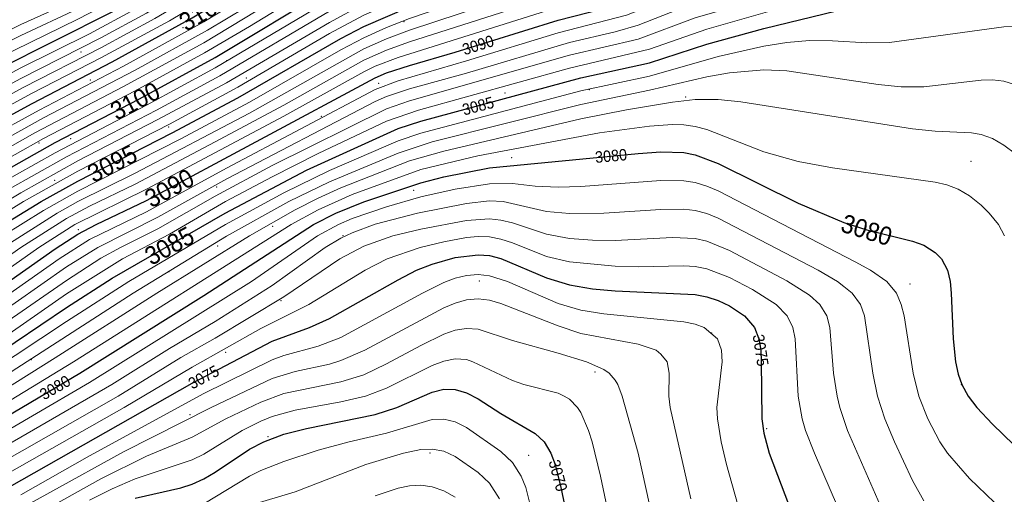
# Model space of a CAD drawing. Header units: metres. Extents: x 295850 to 310263, y 8095845 to 8104014.
# Tile 22 of 77: x 296282 to 296412, y 8096110 to 8096172. Entities that reach past the tile are written whole.
import ezdxf
from ezdxf.enums import TextEntityAlignment as Align

# ---------------------------------------------------------------- set-up
doc = ezdxf.new("R2010")
doc.units = ezdxf.units.M
for name, color, linetype, lineweight in [('C-TOPO-MAJR', 33, 'Continuous', 25), ('C-TOPO-MINR', 253, 'Continuous', 13), ('C-TOPO-PNTS', 8, 'Continuous', 9), ('C-TOPO-TEXT', 33, 'Continuous', 13), ('C-TOPO-TEXT-500', 33, 'Continuous', 13)]:
    doc.layers.add(name, color=color, linetype=linetype, lineweight=lineweight)
doc.styles.add('ARIAL', font='arial.ttf')

# ---------------------------------------------------------------- blocks, each defined once
blk = doc.blocks.new('PUNTOS_TOPOGRAFICOS')
at = {"layer": 'C-TOPO-PNTS'}
for p in [(296332.766, 8096172, 3093.798), (296303.789, 8096171.238, 3104.584), (296290.375, 8096168.027, 3107.642), (296309.488, 8096166.926, 3099.114), (296291.634, 8096164.375, 3104.382), (296312.102, 8096164.626, 3096.428), (296329.467, 8096163.95, 3089.167), (296346.046, 8096162.675, 3085.478), (296357.098, 8096163.1, 3083.832), (296369.745, 8096162.143, 3081.832), (296321.926, 8096159.619, 3089.123), (296301.9, 8096158.202, 3095.748), (296284.896, 8096156.124, 3100.822), (296289.052, 8096156.691, 3099.558), (296295.459, 8096153.748, 3094.815), (296346.896, 8096154.173, 3080.184), (296407.158, 8096153.721, 3081.396), (296286.957, 8096151.197, 3096.29), (296308.212, 8096150.347, 3087.698), (296334.042, 8096149.895, 3079.306), (296290.044, 8096144.741, 3090.09), (296315.55, 8096145.166, 3081.474), (296324.791, 8096143.97, 3077.539), (296308.323, 8096142.615, 3082.382), (296301.947, 8096139.215, 3082.792), (296342.645, 8096138.019, 3073.278), (296399.183, 8096137.594, 3079.286), (296316.613, 8096135.442, 3076.786), (296373.15, 8096131.191, 3073.576), (296283.876, 8096127.71, 3082.838), (296309.386, 8096128.64, 3075.778), (296357.847, 8096126.09, 3071.559), (296405.883, 8096124.389, 3080.16), (296304.705, 8096120.484, 3073.02), (296380.377, 8096118.65, 3075.13), (296314.912, 8096117.588, 3069.846), (296336.167, 8096115.462, 3067.564), (296349.132, 8096115.143, 3069.416)]:
    blk.add_point(p, dxfattribs=at)
blk = doc.blocks.new('CURVAS_NIVEL')
at = {"layer": 'C-TOPO-MAJR'}
for points, elevation in [([(296241.28, 8096106.42), (296255.49, 8096113.83), (296264.49, 8096118.87), (296274.99, 8096125.43), (296288.49, 8096134.52), (296294.49, 8096138.38), (296309.31, 8096146.92), (296319.99, 8096152.54), (296331.99, 8096157.99), (296334.99, 8096158.96), (296355.99, 8096164.65), (296364.99, 8096166.62), (296372.49, 8096169.07), (296379.99, 8096171.12), (296397.44, 8096175.42), (296405.05, 8096176.92), (296411.49, 8096177.98), (296414.49, 8096178.35)], 3085), ([(296231.79, 8096109.42), (296249.49, 8096118.44), (296258.49, 8096123.26), (296272.29, 8096131.92), (296286.99, 8096142.24), (296289.99, 8096144.14), (296292.37, 8096145.42), (296298.99, 8096148.55), (296328.99, 8096164.67), (296330.49, 8096165.29), (296333.49, 8096166.29), (296339.49, 8096168.01), (296352.99, 8096172.23), (296358.99, 8096173.76), (296361.99, 8096174.72), (296369.49, 8096177.86), (296376.99, 8096180.2), (296380.3, 8096181.42), (296382.9, 8096182.92), (296387.49, 8096186.2), (296389.58, 8096187.42), (296391.99, 8096188.57), (296396.49, 8096190.01), (296412.99, 8096194.29)], 3090), ([(296279.49, 8096144.98), (296285.17, 8096148.42), (296289.99, 8096151.1), (296302.36, 8096157.42), (296310.99, 8096162.03), (296324.49, 8096169.82), (296327.49, 8096171.39), (296333.49, 8096173.98), (296342.49, 8096177.02), (296355.99, 8096181.8), (296370.99, 8096188.27), (296373.99, 8096189.67), (296384.49, 8096195.17), (296390.49, 8096198.65), (296393.49, 8096200.12), (296396.49, 8096201.08), (296407.36, 8096203.92), (296409.99, 8096204.76), (296411.49, 8096205.39), (296414.33, 8096206.92)], 3095), ([(296278.53, 8096151.42), (296286.99, 8096156.17), (296298.06, 8096161.92), (296307.99, 8096167.33), (296322.99, 8096176.35), (296328.99, 8096179.75), (296331.99, 8096181.15), (296340.99, 8096184.46), (296348.3, 8096187.42), (296366.49, 8096195.67), (296369.49, 8096197.23), (296375.49, 8096200.64), (296384.49, 8096205.39), (296391.99, 8096210.29), (296394.99, 8096211.64), (296402.49, 8096213.8), (296405.49, 8096215.03), (296408.49, 8096216.71), (296421.99, 8096224.94)], 3100), ([(296277.99, 8096158.03), (296283.99, 8096161.3), (296294.49, 8096166.73), (296304.99, 8096172.51), (296312.29, 8096176.92), (296324.49, 8096184.87), (296328.99, 8096187.54), (296331.99, 8096188.96), (296342.49, 8096193.15), (296345.49, 8096194.47), (296355.99, 8096199.78), (296363.49, 8096203.23), (296366.49, 8096204.79), (296382.38, 8096214.42), (296391.99, 8096221.11), (296394.99, 8096222.66), (296397.99, 8096223.93), (296400.99, 8096225.51), (296422.19, 8096238.42)], 3105), ([(296210.49, 8096129.43), (296217.99, 8096133.5), (296232.99, 8096140.71), (296250.99, 8096149.89), (296268.99, 8096160.05), (296279.49, 8096165.8), (296294.49, 8096173.32), (296298.99, 8096175.84), (296303.21, 8096178.42), (296319.99, 8096189.86), (296327.49, 8096194.44), (296330.49, 8096195.96), (296342.49, 8096201.47), (296361.86, 8096211.42), (296366.49, 8096214.09), (296374.15, 8096218.92), (296379.99, 8096222.82), (296388.97, 8096229.42), (296394.99, 8096234.07), (296399.49, 8096237.15), (296414.49, 8096246.39)], 3110), ([(296274.99, 8096116.92), (296290.24, 8096125.92), (296306.49, 8096136.09), (296320.89, 8096145.42), (296323.83, 8096146.92), (296327.49, 8096148.39), (296334.99, 8096150.9), (296337.99, 8096151.65), (296343.99, 8096152.85), (296363.49, 8096154.72), (296366.49, 8096154.93), (296369.49, 8096154.86), (296370.99, 8096154.56), (296373.99, 8096153.41), (296384.49, 8096148.22), (296390.49, 8096145.7), (296393.49, 8096144.7), (296399.49, 8096143.25), (296400.99, 8096142.72), (296402.49, 8096141.76), (296403.29, 8096140.92), (296404.09, 8096139.42), (296404.44, 8096137.92), (296404.59, 8096136.42), (296404.85, 8096130.42), (296405.16, 8096127.42), (296405.49, 8096125.78), (296405.99, 8096124.42), (296406.78, 8096122.92), (296407.93, 8096121.42), (296409.99, 8096119.24), (296417.03, 8096112.42)], 3080), ([(296280.99, 8096111.02), (296304.99, 8096124.61), (296315.49, 8096130.13), (296320.39, 8096131.92), (296322.99, 8096133.08), (296331.99, 8096138.18), (296334.43, 8096139.42), (296336.49, 8096140.22), (296339.49, 8096141.08), (296342.49, 8096141.45), (296343.99, 8096141.33), (296345.49, 8096140.96), (296351.49, 8096138.44), (296354.49, 8096137.5), (296357.49, 8096137), (296360.49, 8096136.73), (296370.99, 8096136.22), (296372.49, 8096135.95), (296373.99, 8096135.46), (296375.49, 8096134.75), (296377.45, 8096133.42), (296378.75, 8096131.92), (296379.35, 8096130.42), (296379.58, 8096128.92), (296379.65, 8096127.42), (296379.71, 8096119.92), (296379.99, 8096118.06), (296380.7, 8096115.42), (296388.09, 8096095.92)], 3075), ([(296297.49, 8096109.54), (296303.49, 8096110.89), (296304.99, 8096111.36), (296306.49, 8096112.05), (296307.99, 8096112.95), (296312.49, 8096115.93), (296314.38, 8096116.92), (296316.99, 8096117.9), (296319.99, 8096118.67), (296328.99, 8096120.5), (296331.84, 8096121.42), (296336.49, 8096123.43), (296337.99, 8096123.8), (296339.49, 8096123.79), (296340.99, 8096123.34), (296342.49, 8096122.53), (296345.49, 8096120.63), (296349.99, 8096118.02), (296351.17, 8096116.92), (296352.06, 8096115.42), (296352.62, 8096113.92), (296353.36, 8096110.92), (296357.15, 8096092.92)], 3070)]:
    blk.add_lwpolyline(points, dxfattribs=dict(at, elevation=elevation))
at = {"layer": 'C-TOPO-MINR'}
for points, elevation in [([(296245.01, 8096103.42), (296262.99, 8096113.28), (296271.77, 8096118.42), (296286.99, 8096127.91), (296300.35, 8096136.42), (296312.48, 8096143.92), (296318.49, 8096147.33), (296321.49, 8096148.86), (296324.49, 8096150.21), (296333.49, 8096153.75), (296337.99, 8096155.05), (296355.99, 8096159.26), (296361.99, 8096160.45), (296367.99, 8096161.45), (296370.99, 8096161.8), (296373.99, 8096161.8), (296376.99, 8096161.49), (296399.49, 8096157.96), (296402.49, 8096157.64), (296407.24, 8096157.42), (296408.49, 8096157.22), (296409.99, 8096156.69), (296411.49, 8096155.81), (296412.99, 8096154.68)], 3082), ([(296244.61, 8096104.92), (296259.99, 8096113.17), (296265.99, 8096116.59), (296273.94, 8096121.42), (296297.24, 8096136.42), (296309.49, 8096143.9), (296317.67, 8096148.42), (296322.99, 8096151.03), (296331.99, 8096154.79), (296336.49, 8096156.25), (296355.99, 8096161.17), (296364.99, 8096163.03), (296372.49, 8096164.78), (296375.49, 8096165.32), (296379.99, 8096165.7), (296382.99, 8096165.57), (296394.99, 8096163.77), (296397.99, 8096163.47), (296400.99, 8096163.47), (296408.49, 8096164.34), (296409.99, 8096164.38), (296411.49, 8096164.21), (296412.99, 8096163.72)], 3083), ([(296243.49, 8096105.98), (296258.49, 8096113.9), (296266.41, 8096118.42), (296274.99, 8096123.77), (296288.49, 8096132.69), (296296.65, 8096137.92), (296309.35, 8096145.42), (296316.99, 8096149.55), (296322.99, 8096152.49), (296331.99, 8096156.39), (296334.99, 8096157.4), (296355.99, 8096162.94), (296364.99, 8096164.86), (296373.99, 8096167.43), (296379.99, 8096168.79), (296382.99, 8096169.3), (296385.99, 8096169.56), (296388.99, 8096169.52), (296393.49, 8096169.23), (296396.49, 8096169.3), (296411.49, 8096171.35), (296412.99, 8096171.4)], 3084), ([(296240.49, 8096107.64), (296255.49, 8096115.38), (296263.59, 8096119.92), (296273.49, 8096126.11), (296279.49, 8096130.09), (296288.49, 8096136.32), (296295.82, 8096140.92), (296301.99, 8096144.17), (296309.34, 8096148.42), (296315.49, 8096151.69), (296321.49, 8096154.74), (296330.49, 8096158.99), (296334.67, 8096160.42), (296354.49, 8096165.93), (296364.99, 8096168.41), (296372.49, 8096171.04), (296385.99, 8096174.94), (296391.99, 8096177.64), (296394.99, 8096178.72), (296409.49, 8096182.92), (296415.99, 8096184.5)], 3086), ([(296237.99, 8096107.92), (296253.99, 8096116.14), (296258.49, 8096118.55), (296262.99, 8096121.16), (296274.99, 8096128.74), (296288.49, 8096138.09), (296292.99, 8096140.98), (296295.59, 8096142.42), (296300.49, 8096144.86), (296307.99, 8096149.13), (296315.49, 8096153.14), (296330.49, 8096160.6), (296333.49, 8096161.64), (296354.49, 8096167.61), (296363.49, 8096169.74), (296370.99, 8096172.52), (296381.49, 8096175.59), (296384.49, 8096176.59), (296385.99, 8096177.26), (296390.49, 8096179.95), (296391.99, 8096180.71), (296394.99, 8096181.85), (296408.33, 8096185.92), (296423.49, 8096190.05)], 3087), ([(296237.49, 8096109.26), (296252.49, 8096116.9), (296261.49, 8096121.85), (296274.99, 8096130.4), (296288.49, 8096139.86), (296292.58, 8096142.42), (296300.49, 8096146.36), (296309.53, 8096151.42), (296328.99, 8096161.54), (296330.49, 8096162.19), (296333.49, 8096163.19), (296340.99, 8096165.27), (296354.49, 8096169.29), (296360.49, 8096170.69), (296363.49, 8096171.56), (296370.99, 8096174.48), (296379.99, 8096177.13), (296382.99, 8096178.16), (296384.49, 8096178.87), (296385.99, 8096179.76), (296390.49, 8096182.84), (296393.49, 8096184.23), (296398.98, 8096185.92), (296417.49, 8096191)], 3088), ([(296234.78, 8096109.42), (296250.99, 8096117.67), (296259.99, 8096122.55), (296273.49, 8096131.07), (296287.52, 8096140.92), (296291.49, 8096143.43), (296298.99, 8096147.06), (296309.49, 8096152.82), (296328.99, 8096163.12), (296331.99, 8096164.28), (296340.99, 8096166.87), (296352.99, 8096170.54), (296361.99, 8096172.87), (296370.99, 8096176.43), (296378.49, 8096178.66), (296381.49, 8096179.72), (296382.99, 8096180.45), (296384.49, 8096181.38), (296388.99, 8096184.64), (296391.31, 8096185.92), (296393.49, 8096186.8), (296396.49, 8096187.71), (296415.99, 8096192.88)], 3089), ([(296271.99, 8096133.35), (296284.86, 8096142.42), (296289.6, 8096145.42), (296298.99, 8096150.03), (296316.99, 8096159.64), (296327.49, 8096165.46), (296328.99, 8096166.18), (296331.99, 8096167.34), (296352.99, 8096173.92), (296358.65, 8096175.42), (296360.49, 8096176.03), (296369.49, 8096179.81), (296376.99, 8096182.24), (296378.67, 8096182.92), (296381.27, 8096184.42), (296385.99, 8096187.63), (296388.99, 8096189.31), (296391.99, 8096190.77), (296393.49, 8096191.35), (296396.49, 8096192.24), (296411.49, 8096196.11), (296414.49, 8096197)], 3091), ([(296270.49, 8096133.97), (296282.51, 8096142.42), (296288.49, 8096146.22), (296291.49, 8096147.83), (296297.49, 8096150.71), (296307.99, 8096156.24), (296316.99, 8096161.06), (296327.49, 8096166.96), (296330.49, 8096168.3), (296333.49, 8096169.36), (296351.49, 8096175.16), (296357.73, 8096176.92), (296360.49, 8096177.92), (296369.49, 8096181.76), (296375.49, 8096183.78), (296377.05, 8096184.42), (296378.49, 8096185.19), (296384.37, 8096188.92), (296391.99, 8096192.94), (296393.49, 8096193.54), (296396.49, 8096194.45), (296412.99, 8096198.81)], 3092), ([(296223.99, 8096109.81), (296228.49, 8096112.35), (296255.49, 8096126.24), (296270.49, 8096135.54), (296280.2, 8096142.42), (296287.28, 8096146.92), (296289.99, 8096148.43), (296297.49, 8096152.15), (296312.49, 8096160.04), (296327.49, 8096168.44), (296330.49, 8096169.79), (296333.49, 8096170.9), (296349.99, 8096176.37), (296356.79, 8096178.42), (296358.99, 8096179.21), (296367.99, 8096183.13), (296375.49, 8096185.94), (296382.99, 8096190.31), (296391.99, 8096195.12), (296394.99, 8096196.24), (296409.99, 8096200.17), (296412.99, 8096201.16)], 3093), ([(296280.14, 8096143.92), (296285.49, 8096147.24), (296289.99, 8096149.77), (296303.49, 8096156.64), (296312.49, 8096161.44), (296324.49, 8096168.33), (296327.49, 8096169.92), (296330.49, 8096171.27), (296333.49, 8096172.44), (296349.99, 8096178.07), (296355.99, 8096179.96), (296358.99, 8096181.12), (296367.99, 8096185.08), (296373.99, 8096187.46), (296379.99, 8096190.81), (296385.99, 8096193.92), (296391.99, 8096197.29), (296394.99, 8096198.44), (296408.49, 8096201.99), (296411.49, 8096202.96), (296414.49, 8096204.39)], 3094), ([(296277.93, 8096145.42), (296282.83, 8096148.42), (296289.99, 8096152.43), (296301.99, 8096158.59), (296310.97, 8096163.42), (296322.99, 8096170.45), (296327.49, 8096172.86), (296333.49, 8096175.53), (296342.49, 8096178.61), (296354.49, 8096183.07), (296369.49, 8096189.63), (296372.49, 8096191.04), (296384.49, 8096197.2), (296390.49, 8096200.79), (296393.49, 8096202.31), (296396.49, 8096203.29), (296406.99, 8096206.07), (296409.99, 8096207.18), (296412.99, 8096208.78)], 3096), ([(296277.99, 8096146.9), (296282.49, 8096149.59), (296289.99, 8096153.76), (296300.49, 8096159.17), (296309.49, 8096164.01), (296322.99, 8096171.93), (296327.49, 8096174.35), (296330.49, 8096175.81), (296333.49, 8096177.07), (296342.49, 8096180.21), (296353.32, 8096184.42), (296367.99, 8096190.88), (296384.49, 8096199.23), (296390.49, 8096202.94), (296393.49, 8096204.49), (296396.49, 8096205.5), (296405.49, 8096207.89), (296408.49, 8096208.97), (296411.49, 8096210.54), (296421.99, 8096216.89)], 3097), ([(296280.7, 8096149.92), (296288.49, 8096154.3), (296300.31, 8096160.42), (296308.63, 8096164.92), (296322.99, 8096173.41), (296328.99, 8096176.62), (296333.49, 8096178.62), (296341.45, 8096181.42), (296349.99, 8096184.8), (296367.99, 8096192.75), (296384.49, 8096201.27), (296390.49, 8096205.09), (296393.49, 8096206.68), (296396.49, 8096207.7), (296403.99, 8096209.7), (296406.99, 8096210.76), (296409.99, 8096212.3), (296421.99, 8096219.58)], 3098), ([(296279.49, 8096150.6), (296286.99, 8096154.83), (296298.99, 8096161.07), (296307.99, 8096165.95), (296322.99, 8096174.88), (296328.99, 8096178.18), (296331.99, 8096179.59), (296340.99, 8096182.85), (296348.49, 8096185.85), (296366.49, 8096193.87), (296384.49, 8096203.32), (296390.49, 8096207.24), (296393.49, 8096208.86), (296396.49, 8096209.91), (296403.99, 8096211.99), (296406.31, 8096212.92), (296409.1, 8096214.42), (296421.99, 8096222.26)], 3099), ([(296277.99, 8096152.49), (296285.49, 8096156.7), (296297.49, 8096162.97), (296306.59, 8096167.92), (296312.49, 8096171.38), (296324.49, 8096178.72), (296328.99, 8096181.31), (296331.99, 8096182.72), (296340.59, 8096185.92), (296346.99, 8096188.51), (296355.99, 8096192.76), (296366.49, 8096197.48), (296375.49, 8096202.6), (296383.58, 8096206.92), (296391.99, 8096212.46), (296394.99, 8096213.84), (296400.99, 8096215.61), (296403.99, 8096216.81), (296406.99, 8096218.47), (296423.49, 8096228.49)], 3101), ([(296209.49, 8096115.42), (296214.2, 8096118.42), (296222.49, 8096123.08), (296247.99, 8096136.03), (296255.49, 8096140.07), (296262.03, 8096143.92), (296276.49, 8096153.01), (296284.33, 8096157.42), (296295.99, 8096163.51), (296306.49, 8096169.24), (296328.99, 8096182.88), (296331.99, 8096184.29), (296340.99, 8096187.69), (296346.99, 8096190.16), (296355.99, 8096194.52), (296366.49, 8096199.29), (296375.49, 8096204.54), (296382.99, 8096208.63), (296391.99, 8096214.63), (296394.99, 8096216.04), (296400.99, 8096217.95), (296403.16, 8096218.92), (296405.81, 8096220.42), (296423.49, 8096231.18)], 3102), ([(296211.99, 8096118.73), (296219.49, 8096123.06), (296246.49, 8096136.79), (296255.49, 8096141.59), (296259.99, 8096144.19), (296273.49, 8096152.63), (296277.99, 8096155.26), (296285.49, 8096159.4), (296297.49, 8096165.66), (296307.01, 8096170.92), (296314.47, 8096175.42), (296325.99, 8096182.69), (296328.99, 8096184.44), (296331.99, 8096185.85), (296345.49, 8096191.15), (296355.99, 8096196.28), (296366.49, 8096201.11), (296375.49, 8096206.46), (296382.99, 8096210.69), (296391.99, 8096216.79), (296394.99, 8096218.24), (296399.49, 8096219.75), (296402.49, 8096221.13), (296423.49, 8096233.86)], 3103), ([(296277.99, 8096156.64), (296284.89, 8096160.42), (296295.99, 8096166.2), (296306.49, 8096172), (296314.58, 8096176.92), (296325.99, 8096184.25), (296328.99, 8096185.99), (296331.99, 8096187.41), (296345.49, 8096192.8), (296355.99, 8096198.03), (296363.49, 8096201.44), (296366.49, 8096202.95), (296382.99, 8096212.75), (296391.99, 8096218.95), (296394.99, 8096220.44), (296399.49, 8096222.16), (296401.92, 8096223.42), (296423.49, 8096236.54)], 3104), ([(296208.06, 8096121.42), (296219.49, 8096127.9), (296234.49, 8096135.25), (296246.49, 8096141.39), (296255.49, 8096146.16), (296259.99, 8096148.75), (296270.49, 8096155.14), (296277.99, 8096159.41), (296283.99, 8096162.64), (296292.99, 8096167.26), (296301.99, 8096172.15), (296309.99, 8096176.92), (296322.99, 8096185.48), (296328.99, 8096189.09), (296331.99, 8096190.5), (296343.99, 8096195.45), (296355.99, 8096201.52), (296364.99, 8096205.8), (296367.99, 8096207.53), (296381.49, 8096215.87), (296391.99, 8096223.26), (296399.49, 8096227.26), (296421.99, 8096240.9)], 3106), ([(296187.99, 8096108.78), (296196.99, 8096115.88), (296201.49, 8096119.12), (296204.98, 8096121.42), (296218.39, 8096128.92), (296232.99, 8096136.04), (296253.99, 8096146.87), (296258.49, 8096149.39), (296269.36, 8096155.92), (296277.31, 8096160.42), (296282.89, 8096163.42), (296292.99, 8096168.58), (296300.09, 8096172.42), (296307.69, 8096176.92), (296322.99, 8096187.06), (296328.99, 8096190.63), (296331.99, 8096192.04), (296343.99, 8096197.13), (296355.99, 8096203.26), (296364.99, 8096207.64), (296379.99, 8096216.88), (296391.99, 8096225.39), (296423.49, 8096244.27)], 3107), ([(296210.49, 8096126.1), (296218.2, 8096130.42), (296234.49, 8096138.34), (296253.99, 8096148.39), (296268.99, 8096157.15), (296276.49, 8096161.37), (296282.49, 8096164.58), (296292.99, 8096169.89), (296298.99, 8096173.14), (296306.49, 8096177.61), (296321.49, 8096187.67), (296325.99, 8096190.49), (296328.53, 8096191.92), (296331.99, 8096193.57), (296342.49, 8096198.09), (296364.99, 8096209.48), (296373.07, 8096214.42), (296379.99, 8096218.85), (296390.49, 8096226.45), (296396.49, 8096230.49), (296418.99, 8096244.13)], 3108), ([(296210.49, 8096127.76), (296217.99, 8096131.91), (296232.99, 8096139.15), (296252.49, 8096149.13), (296276.49, 8096162.77), (296282.49, 8096165.96), (296291.49, 8096170.43), (296297.49, 8096173.64), (296300.63, 8096175.42), (296305.48, 8096178.42), (296319.99, 8096188.27), (296327.49, 8096192.9), (296330.49, 8096194.43), (296342.49, 8096199.78), (296361.99, 8096209.69), (296366.49, 8096212.23), (296379.39, 8096220.42), (296394.99, 8096231.81), (296400.99, 8096235.7), (296418.99, 8096246.56)], 3109), ([(296210.49, 8096131.1), (296217.99, 8096135.08), (296233.28, 8096142.42), (296250.9, 8096151.42), (296264.28, 8096158.92), (296279.49, 8096167.24), (296289.99, 8096172.33), (296294.49, 8096174.66), (296300.9, 8096178.42), (296318.43, 8096190.42), (296325.99, 8096195.13), (296328.99, 8096196.77), (296341, 8096202.42), (296360.49, 8096212.5), (296366.49, 8096215.96), (296373.49, 8096220.42), (296378.02, 8096223.42), (296381.49, 8096225.9), (296388.99, 8096231.47), (296396.49, 8096237.42), (296400.99, 8096240.51), (296412.99, 8096247.98)], 3111), ([(296279.49, 8096168.7), (296282.49, 8096170.22), (296289.99, 8096173.69), (296293.39, 8096175.42), (296297.49, 8096177.79), (296300.87, 8096179.92), (296309.49, 8096186), (296316.99, 8096191.06), (296325.99, 8096196.68), (296328.99, 8096198.32), (296340.61, 8096203.92), (296360.49, 8096214.3), (296366.49, 8096217.81), (296375.49, 8096223.68), (296379.47, 8096226.42), (296385.99, 8096231.21), (296388.99, 8096233.53), (296394.99, 8096238.5), (296400.99, 8096242.94), (296410.39, 8096248.92), (296421.21, 8096254.92)], 3112), ([(296210.49, 8096134.45), (296216.49, 8096137.51), (296232.99, 8096145.48), (296250.99, 8096154.67), (296258.56, 8096158.92), (296268.99, 8096164.4), (296279.49, 8096170.18), (296282.49, 8096171.66), (296289.99, 8096175.06), (296292.99, 8096176.61), (296298.47, 8096179.92), (296311.38, 8096188.92), (296318.49, 8096193.64), (296324.49, 8096197.34), (296328.99, 8096199.88), (296339.49, 8096205.05), (296357.44, 8096214.42), (296366.49, 8096219.67), (296375.49, 8096225.62), (296385.99, 8096233.23), (296396.49, 8096241.88), (296402.49, 8096246.38), (296408.49, 8096250.28), (296417.49, 8096255.28)], 3113), ([(296274.57, 8096118.42), (296289.4, 8096127.42), (296317.96, 8096145.42), (296321.49, 8096147.35), (296325.99, 8096149.34), (296334.99, 8096152.61), (296342.48, 8096154.42), (296358.43, 8096157.42), (296364.99, 8096158.3), (296367.99, 8096158.55), (296369.49, 8096158.51), (296370.99, 8096158.29), (296372.49, 8096157.87), (296379.99, 8096154.95), (296384.49, 8096153.68), (296388.99, 8096152.87), (296402.49, 8096150.99), (296403.99, 8096150.63), (296405.49, 8096150.07), (296406.99, 8096149.18), (296408.49, 8096147.96), (296409.57, 8096146.92), (296410.8, 8096145.42), (296411.59, 8096143.92)], 3081), ([(296276.49, 8096115.97), (296291.49, 8096124.68), (296312.77, 8096137.92), (296321.42, 8096143.92), (296324.16, 8096145.42), (296325.99, 8096146.2), (296330.49, 8096147.75), (296334.99, 8096149.05), (296339.49, 8096150.04), (296343.99, 8096150.76), (296346.99, 8096150.79), (296349.99, 8096150.46), (296352.99, 8096150.31), (296355.99, 8096150.42), (296366.49, 8096151.17), (296369.49, 8096151.16), (296370.99, 8096150.92), (296372.49, 8096150.45), (296373.99, 8096149.82), (296391.99, 8096140.51), (296394, 8096139.42), (296396.15, 8096137.92), (296397.41, 8096136.42), (296398.03, 8096134.92), (296398.39, 8096133.42), (296399.59, 8096125.92), (296400.32, 8096122.92), (296401.49, 8096119.92), (296403.08, 8096116.92), (296404.07, 8096115.42), (296406.99, 8096112.12), (296411.35, 8096107.92)], 3079), ([(296277.99, 8096114.96), (296294.43, 8096124.42), (296301.99, 8096129.15), (296307.99, 8096132.68), (296315.49, 8096137.41), (296322.45, 8096142.42), (296324.49, 8096143.63), (296325.99, 8096144.33), (296328.99, 8096145.45), (296334.54, 8096146.92), (296340.99, 8096148.19), (296343.99, 8096148.52), (296345.79, 8096148.42), (296351.49, 8096147.14), (296354.49, 8096146.84), (296358.99, 8096146.89), (296366.49, 8096147.4), (296369.49, 8096147.44), (296370.99, 8096147.25), (296372.49, 8096146.84), (296373.99, 8096146.25), (296387.1, 8096139.42), (296389.65, 8096137.92), (296390.49, 8096137.29), (296391.56, 8096136.42), (296392.66, 8096134.92), (296393.21, 8096133.42), (296394.31, 8096125.92), (296394.92, 8096122.92), (296395.88, 8096119.92), (296397.15, 8096116.92), (296399.49, 8096111.82), (296400.99, 8096109.16)], 3078), ([(296279.48, 8096113.92), (296295.26, 8096122.92), (296303.49, 8096127.96), (296307.99, 8096130.51), (296316.99, 8096135.91), (296324.35, 8096140.92), (296327.49, 8096142.59), (296331.32, 8096143.92), (296334.99, 8096144.82), (296340.99, 8096145.96), (296343.99, 8096146.17), (296345.49, 8096146), (296346.99, 8096145.62), (296351.49, 8096144.13), (296354.49, 8096143.6), (296357.49, 8096143.38), (296360.49, 8096143.34), (296367.99, 8096143.7), (296370.99, 8096143.57), (296372.49, 8096143.22), (296375.49, 8096142), (296382.99, 8096138.04), (296385.99, 8096136.13), (296387.33, 8096134.92), (296388.24, 8096133.42), (296388.64, 8096131.92), (296389.15, 8096125.92), (296389.6, 8096122.92), (296389.94, 8096121.42), (296390.95, 8096118.42), (296395.55, 8096107.92)], 3077), ([(296280.99, 8096112.89), (296296.05, 8096121.42), (296304.99, 8096126.72), (296313.99, 8096131.79), (296320.28, 8096134.92), (296327.69, 8096139.42), (296330.56, 8096140.92), (296334.9, 8096142.42), (296337.99, 8096143.15), (296340.99, 8096143.7), (296342.49, 8096143.83), (296343.99, 8096143.79), (296345.49, 8096143.51), (296346.99, 8096143.01), (296351.49, 8096141.24), (296354.49, 8096140.5), (296360.49, 8096139.95), (296363.49, 8096139.86), (296369.49, 8096139.98), (296370.99, 8096139.89), (296372.49, 8096139.6), (296375.49, 8096138.45), (296378.49, 8096136.88), (296381.59, 8096134.92), (296383.07, 8096133.42), (296383.81, 8096131.92), (296384.12, 8096130.42), (296384.5, 8096122.92), (296385, 8096119.92), (296385.45, 8096118.42), (296386.64, 8096115.42), (296393.76, 8096098.92)], 3076), ([(296282.49, 8096109.98), (296291.49, 8096115.08), (296306.49, 8096123.23), (296315.49, 8096127.67), (296316.99, 8096128.22), (296321.49, 8096129.45), (296324.49, 8096130.59), (296335.19, 8096136.42), (296337.99, 8096137.81), (296339.49, 8096138.36), (296340.99, 8096138.73), (296342.49, 8096138.85), (296343.99, 8096138.68), (296346.34, 8096137.92), (296352.99, 8096135.06), (296355.99, 8096134.18), (296358.99, 8096133.72), (296369.49, 8096132.66), (296370.99, 8096132.34), (296372.15, 8096131.92), (296373.91, 8096130.42), (296374.44, 8096128.92), (296374.51, 8096127.42), (296373.82, 8096121.42), (296373.89, 8096119.92), (296374.41, 8096116.92), (296375.1, 8096113.92), (296376.99, 8096107.26)], 3074), ([(296276.58, 8096104.92), (296295.99, 8096115.6), (296307.46, 8096121.42), (296315.49, 8096125.21), (296318.49, 8096126.12), (296322.99, 8096127.11), (296324.49, 8096127.56), (296327.64, 8096128.92), (296337.99, 8096134.48), (296339.49, 8096135.12), (296340.99, 8096135.55), (296342.49, 8096135.68), (296343.99, 8096135.49), (296345.49, 8096135.06), (296352.99, 8096132.12), (296355.99, 8096131.14), (296363.49, 8096129.72), (296365.88, 8096128.92), (296366.49, 8096128.4), (296367.3, 8096127.42), (296367.56, 8096125.92), (296367.54, 8096122.92), (296367.7, 8096121.42), (296370.42, 8096109.42)], 3073), ([(296277.99, 8096103.71), (296292.99, 8096112.04), (296298.99, 8096115.02), (296304.99, 8096117.53), (296309.38, 8096119.92), (296313.99, 8096122.13), (296316.99, 8096123.23), (296324.49, 8096124.79), (296327.49, 8096125.72), (296330.49, 8096127.14), (296334.99, 8096129.56), (296337.99, 8096131.03), (296339.49, 8096131.55), (296340.99, 8096131.79), (296342.49, 8096131.67), (296346.99, 8096130.2), (296352.99, 8096128.55), (296356.73, 8096127.42), (296358.99, 8096126.38), (296359.71, 8096125.92), (296360.49, 8096124.98), (296360.85, 8096124.42), (296361.4, 8096122.92), (296363.49, 8096115.42), (296366.47, 8096101.92)], 3072), ([(296291.49, 8096109.27), (296294.49, 8096110.76), (296297.49, 8096112.08), (296304.99, 8096114.55), (296306.49, 8096115.3), (296311.56, 8096118.42), (296313.99, 8096119.62), (296315.49, 8096120.22), (296318.49, 8096121.05), (296324.49, 8096122.17), (296327.74, 8096122.92), (296330.49, 8096123.93), (296336.49, 8096126.92), (296337.99, 8096127.49), (296339.49, 8096127.79), (296340.99, 8096127.69), (296341.8, 8096127.42), (296346.99, 8096124.95), (296348.49, 8096124.44), (296352.99, 8096123.29), (296353.8, 8096122.92), (296354.49, 8096122.5), (296355.56, 8096121.42), (296355.99, 8096120.77), (296357, 8096118.42), (296357.47, 8096116.92), (296358.55, 8096112.42), (296361.41, 8096098.92)], 3071), ([(296306.49, 8096108.76), (296312.49, 8096112.4), (296313.99, 8096113.14), (296316.99, 8096114.32), (296321.49, 8096115.81), (296325.59, 8096116.92), (296330.49, 8096118.06), (296336.49, 8096119.82), (296337.99, 8096119.9), (296339.49, 8096119.54), (296340.99, 8096118.79), (296345.49, 8096115.64), (296346.99, 8096114.2), (296348.16, 8096112.42), (296348.76, 8096110.92), (296350.63, 8096103.42)], 3069), ([(296312.49, 8096108.55), (296318.49, 8096110.37), (296327.78, 8096113.92), (296332.7, 8096115.42), (296334.99, 8096115.9), (296336.49, 8096115.97), (296337.99, 8096115.67), (296339.49, 8096114.98), (296342.49, 8096112.91), (296343.99, 8096111.48), (296345.3, 8096109.42)], 3068), ([(296328.99, 8096109.83), (296331.99, 8096110.84), (296333.49, 8096111.15), (296334.99, 8096111.24), (296336.49, 8096111.03), (296337.99, 8096110.48), (296339.49, 8096109.65)], 3067)]:
    blk.add_lwpolyline(points, dxfattribs=dict(at, elevation=elevation))
at = {"layer": 'C-TOPO-TEXT', "style": 'ARIAL', "width": 0.9}
for s, rotation, p in [('3105', 30.4221, (296306.49, 8096173.39)), ('3100', 27.5513, (296297.49, 8096161.62)), ('3095', 26.8613, (296294.49, 8096153.41)), ('3090', 28.8038, (296301.99, 8096150.19)), ('3080', -17.1094, (296393.49, 8096144.7)), ('3085', 28.5397, (296301.99, 8096142.63))]:
    blk.add_text(s, height=2.4, rotation=rotation, dxfattribs=at).set_placement(p, align=Align.MIDDLE_CENTER)
at = {"layer": 'C-TOPO-TEXT-500', "style": 'ARIAL', "width": 0.9}
for s, rotation, p in [('3090', 17.5575, (296342.49, 8096168.95)), ('3085', 14.6431, (296342.49, 8096160.96)), ('3080', 5.1794, (296359.94, 8096154.42)), ('3075', -81.1725, (296379.58, 8096128.92)), ('3075', 27.8589, (296306.49, 8096125.4)), ('3080', 29.894, (296286.99, 8096124.03)), ('3070', -75.1651, (296352.99, 8096112.49))]:
    blk.add_text(s, height=1.5, rotation=rotation, dxfattribs=at).set_placement(p, align=Align.MIDDLE_CENTER)

msp = doc.modelspace()

# ---------------------------------------------------------------- block references
at = {"layer": 'C-TOPO-MAJR'}
msp.add_blockref('CURVAS_NIVEL', (0, 0), dxfattribs=at)
at = {"layer": 'C-TOPO-PNTS'}
msp.add_blockref('PUNTOS_TOPOGRAFICOS', (0, 0), dxfattribs=at)

doc.saveas('drawing.dxf')
